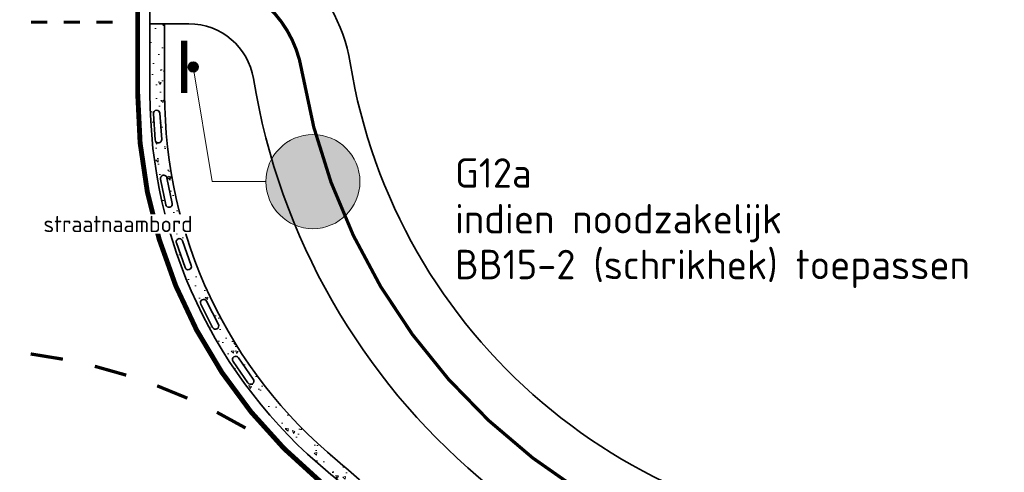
# Model space of a CAD drawing. Header units: metres. Extents: x -699 to 2316, y -1199 to 781.
# Tile 73 of 256: x 762 to 792, y -451 to -437. Entities that reach past the tile are written whole.
import ezdxf

# ---------------------------------------------------------------- set-up
doc = ezdxf.new("R2010")
doc.units = ezdxf.units.M
doc.linetypes.add('VW-1-1_STREEP', pattern=[2, 1, -1])
doc.linetypes.add('VW-270-30_STREEP', pattern=[3, 2.7, -0.3])
doc.layers.add('N-WA-VW-VERKEERSTEKEN_BLAUW', color=7, linetype='Continuous', lineweight=5, true_color=0x005b8c)
doc.layers.add('N-WA-VW-VERKEERSTEKEN_WIT', color=7, linetype='Continuous', lineweight=5, true_color=0xf1f0ea)
for name, color, linetype, lineweight in [('N-WA-VW-VERKEERSTEKEN_BORD-G', 7, 'Continuous', 35), ('N-WE-VH-KANTVERHARDING-G', 210, 'Continuous', 35), ('N-WE-VH-STOOTBAND-G', 7, 'Continuous', 35), ('N-WE-VH-VERHARDING_ASFALT_CONSTRUCTIE-A', 252, 'Continuous', 18), ('N-WE-VH-VERHARDING_BETON-G', 252, 'Continuous', 35), ('N-WE-VW-MARKERING_LANGS_STREEP_11-G', 7, 'VW-1-1_STREEP', 13), ('N-WE-VW-MARKERING_LANGS_STREEP_27030-G', 7, 'VW-270-30_STREEP', 13), ('N-WE-VW-MARKERING_LANGS_STREEP_DOORGETROKKEN_010-G', 7, 'Continuous', 13), ('N-WE-VW-MARKERING_LANGS_STREEP_DOORGETROKKEN_015-G', 7, 'Continuous', 13), ('X-XX-AL-M', 7, 'Continuous', 18), ('X-XX-AL-T18', 10, 'Continuous', 18)]:
    doc.layers.add(name, color=color, linetype=linetype, lineweight=lineweight)
doc.styles.add('NLCS-ISO', font='NLCS-ISO.ttf')
doc.styles.add('NLCS-ISO Standaard', font='NLCS-ISO.ttf')

# ---------------------------------------------------------------- blocks, each defined once
blk = doc.blocks.new('PAAL')
h = blk.add_hatch(color=256)
edge = h.paths.add_edge_path()
edge.add_arc((0, 0), 0.07500000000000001, 0, 360)
at = {"const_width": 0.1, "flags": 128}
blk.add_lwpolyline([(0.4000000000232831, 0.1375000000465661), (-0.3999999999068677, 0.1375000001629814)], dxfattribs=at)
blk.add_circle((0, 0), 0.07500000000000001)
blk = doc.blocks.new('100x10')
at = {"linetype": 'Continuous', "const_width": 0.09999999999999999}
blk.add_lwpolyline([(-0.4999999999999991, 0), (0.5, 0)], dxfattribs=at)
blk = doc.blocks.new('g12A')
at = {"layer": 'N-WA-VW-VERKEERSTEKEN_BLAUW'}
h = blk.add_hatch(color=256, dxfattribs=at)
edge = h.paths.add_edge_path()
edge.add_arc((2.764863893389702e-10, 0.4800000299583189), 0.4418718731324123, 0, 360)
edge = h.paths.add_edge_path(flags=0)
edge.add_line((0.07133211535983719, 0.3507374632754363), (0.08569806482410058, 0.3206364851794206))
edge.add_arc((0.1439608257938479, 0.227577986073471), 0.1097926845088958, 122.0501669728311, 173.654965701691)
edge.add_line((0.03484068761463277, 0.239711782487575), (0.01874000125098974, 0.2396578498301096))
edge.add_line((0.01874000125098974, 0.2396578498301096), (0.07133211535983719, 0.3507374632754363))
h.paths.add_polyline_path([(-0.1022216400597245, 0.3588639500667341), (-0.09913572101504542, 0.3673521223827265), (0.03737177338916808, 0.3673521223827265), (-0.01354741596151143, 0.2598058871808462)], flags=0)
edge = h.paths.add_edge_path(flags=0)
edge.add_arc((0.1439608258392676, 0.2275779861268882), 0.07198901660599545, 200.7712522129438, 454.9338805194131)
edge.add_line((0.1377693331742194, 0.2993002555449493), (0.1840121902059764, 0.2024075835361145))
edge.add_line((0.1840121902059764, 0.2024075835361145), (0.07665082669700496, 0.2020479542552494))
edge = h.paths.add_edge_path(flags=0)
edge.add_line((0.1241772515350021, 0.2400110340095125), (0.1021443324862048, 0.2861766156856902))
edge.add_arc((0.1439608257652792, 0.2275779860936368), 0.0719890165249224, 125.5119851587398, 170.1931474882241)
edge.add_line((0.07302374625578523, 0.2398396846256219), (0.1241772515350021, 0.2400110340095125))
edge = h.paths.add_edge_path(flags=0)
edge.add_line((-0.127300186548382, 0.2898825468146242), (-0.1557746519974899, 0.2115602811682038))
edge.add_line((-0.1557746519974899, 0.2115602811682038), (-0.1913032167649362, 0.2244768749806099))
edge.add_line((-0.1913032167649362, 0.2244768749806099), (-0.1640048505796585, 0.2995641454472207))
edge.add_arc((-0.1633634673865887, 0.227577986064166), 0.07198901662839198, 90.5104811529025, 419.9367764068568)
edge = h.paths.add_edge_path(flags=16)
edge.add_arc((-0.1633634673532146, 0.227577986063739), 0.1097926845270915, -276.7106744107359, 12.078334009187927, ccw=False)
edge.add_line((-0.150533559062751, 0.3366184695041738), (-0.1115855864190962, 0.4437493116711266))
edge.add_line((-0.1115855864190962, 0.4437493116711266), (-0.08527556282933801, 0.4620473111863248))
edge.add_line((-0.08527556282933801, 0.4620473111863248), (-0.02514165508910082, 0.4620473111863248))
edge.add_line((-0.02514165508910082, 0.4620473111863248), (-0.02514165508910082, 0.4242436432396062))
edge.add_line((-0.02514165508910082, 0.4242436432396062), (-0.07342219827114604, 0.4242436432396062))
edge.add_line((-0.07342219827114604, 0.4242436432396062), (-0.08015481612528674, 0.4195612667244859))
edge.add_line((-0.08015481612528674, 0.4195612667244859), (-0.08539200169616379, 0.4051557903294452))
edge.add_line((-0.08539200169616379, 0.4051557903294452), (0.03082698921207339, 0.4051557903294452))
edge.add_line((0.03082698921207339, 0.4051557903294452), (0.03082698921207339, 0.435484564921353))
edge.add_line((0.03082698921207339, 0.435484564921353), (0.1212572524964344, 0.435484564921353))
edge.add_line((0.1212572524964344, 0.435484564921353), (0.1212572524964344, 0.3976808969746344))
edge.add_line((0.1212572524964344, 0.3976808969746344), (0.09355810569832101, 0.3976808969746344))
edge.add_line((0.09355810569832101, 0.3976808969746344), (0.09126317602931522, 0.3928337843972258))
edge.add_line((0.09126317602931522, 0.3928337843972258), (0.1205494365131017, 0.3348455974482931))
edge.add_arc((0.1439608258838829, 0.2275779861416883), 0.1097926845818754, -166.48306365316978, 102.31186368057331, ccw=False)
edge.add_line((0.03720930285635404, 0.2019158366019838), (-0.01231500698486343, 0.2017499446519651))
edge.add_line((-0.01231500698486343, 0.2017499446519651), (-0.0560013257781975, 0.250551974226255))
edge = h.paths.add_edge_path(flags=0)
edge.add_line((-0.1847741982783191, 0.6181774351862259), (-0.1616456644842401, 0.6798243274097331))
edge.add_arc((-0.1633634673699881, 0.6102051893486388), 0.06964032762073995, 88.58655405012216, 252.5646608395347)
edge.add_arc((-0.1634657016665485, 0.6102029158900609), 0.06960759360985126, 252.6443855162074, 410.2965501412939)
edge.add_line((-0.1189993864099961, 0.6637562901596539), (-0.1421480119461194, 0.6020300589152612))
edge.add_arc((-0.1633805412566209, 0.6103164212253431), 0.02279219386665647, 159.8243451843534, 338.68092333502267, ccw=False)
edge = h.paths.add_edge_path(flags=16)
edge.add_line((-0.2290493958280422, 0.722249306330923), (-0.2231880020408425, 0.7025301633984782))
edge.add_arc((-0.1633853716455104, 0.6102074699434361), 0.1099992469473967, 122.933413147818, 356.516282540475)
edge.add_line((-0.05358939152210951, 0.603523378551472), (-0.02661094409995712, 0.5763925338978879))
edge.add_line((-0.02661094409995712, 0.5763925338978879), (0.03882178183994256, 0.5756263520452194))
edge.add_arc((0.1440178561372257, 0.6077343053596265), 0.109986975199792, 196.9732412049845, 325.7313202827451)
edge.add_arc((0.1440297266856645, 0.6077298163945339), 0.1099746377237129, 325.7297707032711, 528.3780169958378)
edge.add_line((0.0363097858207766, 0.6298846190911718), (-0.001219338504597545, 0.6300139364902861))
edge.add_line((-0.001219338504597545, 0.6300139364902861), (0.02285311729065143, 0.678866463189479))
edge.add_line((0.02285311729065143, 0.678866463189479), (-0.03462750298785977, 0.7511687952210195))
edge.add_line((-0.03462750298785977, 0.7511687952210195), (-0.08602489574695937, 0.751633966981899))
edge.add_line((-0.08602489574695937, 0.751633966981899), (-0.08058777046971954, 0.7661262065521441))
edge.add_line((-0.08058777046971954, 0.7661262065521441), (-0.02979513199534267, 0.7656665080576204))
edge.add_line((-0.02979513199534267, 0.7656665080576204), (-0.02938106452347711, 0.8114173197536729))
edge.add_line((-0.02938106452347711, 0.8114173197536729), (-0.08918867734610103, 0.8119586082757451))
edge.add_arc((-0.08559813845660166, 0.7736877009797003), 0.0384389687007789, 95.35974492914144, 160.2664102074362)
edge.add_line((-0.1217796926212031, 0.7866665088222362), (-0.1480434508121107, 0.7191315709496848))
edge.add_arc((-0.1633853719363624, 0.6102074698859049), 0.1099992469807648, 81.98264983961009, 93.65054534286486)
edge.add_line((-0.1703891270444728, 0.7199835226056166), (-0.1771779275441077, 0.7436240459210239))
edge.add_line((-0.1771779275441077, 0.7436240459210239), (-0.2290493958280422, 0.722249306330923))
edge = h.paths.add_edge_path(flags=16)
edge.add_line((0.1998606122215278, 0.7306551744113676), (0.2001298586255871, 0.7604045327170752))
edge.add_line((0.2001298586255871, 0.7604045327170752), (0.05641776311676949, 0.7617051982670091))
edge.add_arc((0.05620445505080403, 0.7527826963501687), 0.008925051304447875, 88.63050470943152, 201.4910732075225)
edge.add_line((0.04789992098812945, 0.7495129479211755), (0.07001343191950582, 0.7123479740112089))
edge.add_arc((0.07510472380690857, 0.7196974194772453), 0.008940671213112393, 235.287910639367, 307.1403180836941)
edge.add_line((0.08050282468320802, 0.7125702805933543), (0.100577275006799, 0.7231812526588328))
edge.add_line((0.100577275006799, 0.7231812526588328), (0.1209031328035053, 0.7292360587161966))
edge.add_line((0.1209031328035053, 0.7292360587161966), (0.1418349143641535, 0.7311077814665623))
edge.add_line((0.1418349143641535, 0.7311077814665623), (0.1998606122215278, 0.7306551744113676))
edge = h.paths.add_edge_path(flags=0)
edge.add_line((0.1442727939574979, 0.5853460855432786), (0.06225347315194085, 0.5860884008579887))
edge.add_arc((0.1439889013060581, 0.6059118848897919), 0.0841049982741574, 193.6328440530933, 467.4521142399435)
edge.add_arc((0.1439522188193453, 0.6079051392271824), 0.08219442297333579, 107.8444319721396, 172.0174188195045)
edge.add_line((0.06255423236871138, 0.6193196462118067), (0.1445735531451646, 0.6185773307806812))
edge.add_arc((0.1398311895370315, 0.6020032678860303), 0.01723918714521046, -75.06958113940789, 74.0324992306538, ccw=False)
at = {"layer": 'N-WA-VW-VERKEERSTEKEN_WIT'}
h = blk.add_hatch(color=256, dxfattribs=at)
h.dxf.hatch_style = 1
edge = h.paths.add_edge_path()
edge.add_arc((0, 0.4799999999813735), 0.48, 0, 360)
at = {"layer": 'N-WA-VW-VERKEERSTEKEN_BLAUW'}
blk.add_circle((0, 0.4799999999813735), 0.48, dxfattribs=at)

msp = doc.modelspace()

# ---------------------------------------------------------------- hatches: boundary and pattern name
at = {"layer": 'N-WE-VH-VERHARDING_ASFALT_CONSTRUCTIE-A'}
h = msp.add_hatch(dxfattribs=at)
h.set_pattern_fill('AR-CONC', color=256, scale=0.005, angle=90.00000000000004, style=0)
h.set_pattern_definition([(140, (175.7537435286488, -47.6544831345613), (0.0796954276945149, 0.9109233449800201), [0.09525, -1.04775]), (85.00000000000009, (175.7537435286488, -47.6544831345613), (-0.9552842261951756, -0.1762171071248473), [0.0762, -0.83820292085]), (190.4514447, (175.7603847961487, -47.57857309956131), (-0.8755887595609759, 0.7347062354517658), [0.080950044, -0.8904512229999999]), (136.1842, (175.4997435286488, -47.6544831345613), (0.210211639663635, 1.35539520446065), [0.142875, -1.571625]), (186.63555761, (175.5172610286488, -47.54153363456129), (-1.237130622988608, 1.187020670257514), [0.1214251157, -1.3356780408]), (81.18415117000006, (175.4997435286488, -47.6544831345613), (-1.237130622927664, 1.187020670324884), [0.11429983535, -1.2572986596]), (111, (175.5632435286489, -47.52748313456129), (0.5113259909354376, 0.7580719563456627), [0.09525, -1.04775]), (56.00000000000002, (175.5632435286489, -47.52748313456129), (-0.9209398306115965, 0.3090101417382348), [0.0762, -0.8382]), (161.451445, (175.6058540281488, -47.4643104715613), (-0.4096138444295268, 1.067082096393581), [0.08095004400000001, -0.8904496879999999]), (127.5, (175.7537435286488, -47.6544831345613), (-0.4227751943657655, 0.01544301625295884), [0, -0.82804, 0, -0.8509000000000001, 0, -0.8413750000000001]), (97.50000000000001, (175.7537435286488, -47.6544831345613), (-0.5009028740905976, 0.3340983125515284), [0, -0.48514, 0, -0.80899, 0, -0.320675]), (57.50000000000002, (175.7537435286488, -47.9376931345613), (0.02864371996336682, 0.677952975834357), [0, -0.3174999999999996, 0, -0.9905999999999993, 0, -1.314449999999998]), (47.50000000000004, (175.7537435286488, -48.06469313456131), (-0.1271324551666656, 0.7406459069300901), [0, -0.41275, 0, -0.65786, 0, -0.93345])])
edge = h.paths.add_edge_path()
edge.add_arc((760.0608989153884, -464.8650900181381), 18.00000000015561, 45.000000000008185, 50.47880364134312, ccw=False)
edge.add_line((772.7888209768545, -452.1371679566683), (773.1070190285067, -451.8189699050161))
edge.add_arc((760.0608989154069, -464.8650900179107), 18.45000000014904, 44.99999999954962, 50.47880364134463)
edge.add_arc((781.060898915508, -439.409245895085), 14.55000000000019, 180, 230.4788036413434, ccw=False)
edge.add_line((766.5108989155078, -439.409245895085), (766.5108989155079, -437.2650900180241))
edge.add_line((766.5108989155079, -437.2650900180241), (766.0608989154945, -437.2650900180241))
edge.add_line((766.0608989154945, -437.2650900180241), (766.0608989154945, -439.4092458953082))
edge.add_arc((781.0608989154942, -439.4092458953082), 14.99999999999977, 179.9999999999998, 230.478803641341)
edge = h.paths.add_edge_path(flags=16)
edge.add_line((766.3674351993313, -440.0026462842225), (766.4214481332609, -440.8008208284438))
edge.add_arc((766.321676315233, -440.8075724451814), 0.1000000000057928, -176.12866354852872, 3.871336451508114, ccw=False)
edge.add_line((766.2219044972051, -440.8143240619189), (766.1678915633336, -440.0161495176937))
edge.add_arc((766.2676633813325, -440.0093979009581), 0.09999999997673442, 3.8713364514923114, 183.8713364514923, ccw=False)
edge = h.paths.add_edge_path(flags=16)
edge.add_line((766.5813389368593, -441.9768017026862), (766.7423928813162, -442.7604225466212))
edge.add_arc((766.6444402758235, -442.7805542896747), 0.1000000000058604, -168.38599064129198, 11.614009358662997, ccw=False)
edge.add_line((766.546487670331, -442.8006860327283), (766.3854337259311, -442.0170651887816))
edge.add_arc((766.4833863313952, -441.9969334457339), 0.09999999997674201, 11.614009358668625, 191.6140093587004, ccw=False)
edge = h.paths.add_edge_path(flags=16)
edge.add_line((767.0592590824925, -443.9041409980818), (767.324417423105, -444.6589198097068))
edge.add_arc((767.2300700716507, -444.69206460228), 0.1000000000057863, -160.64331773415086, 19.356682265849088, ccw=False)
edge.add_line((767.1357227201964, -444.7252093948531), (766.8705643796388, -443.9704305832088))
edge.add_arc((766.9649117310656, -443.9372857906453), 0.09999999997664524, 19.356682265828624, 199.3566822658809, ccw=False)
edge = h.paths.add_edge_path(flags=16)
edge.add_line((767.7924813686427, -445.7495215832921), (768.1569092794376, -446.461695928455))
edge.add_arc((768.0678874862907, -446.5072494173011), 0.1000000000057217, -152.9006448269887, 27.09935517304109, ccw=False)
edge.add_line((767.9788656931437, -446.5528029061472), (767.6144377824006, -445.8406285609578))
edge.add_arc((767.7034595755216, -445.7950750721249), 0.09999999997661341, 27.09935517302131, 207.099355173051, ccw=False)
edge = h.paths.add_edge_path(flags=16)
edge.add_line((768.7676364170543, -447.4792952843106), (769.2246890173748, -448.1358795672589))
edge.add_arc((769.1426159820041, -448.193011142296), 0.1000000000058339, -145.15797191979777, 34.84202808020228, ccw=False)
edge.add_line((769.0605429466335, -448.2501427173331), (768.6034903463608, -447.5935584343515))
edge.add_arc((768.6855633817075, -447.5364268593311), 0.09999999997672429, 34.84202808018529, 214.8420280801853, ccw=False)

# ---------------------------------------------------------------- linework, layer by layer
at = {"layer": 'N-WA-VW-VERKEERSTEKEN_BORD-G', "lineweight": 13}
for p, q in [((767.9679498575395, -442.0934447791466), (767.3842730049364, -438.5841965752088)), ((769.6105681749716, -442.0934447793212), (767.9679498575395, -442.0934447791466))]:
    msp.add_line(p, q, dxfattribs=at)
at = {"layer": 'N-WE-VH-KANTVERHARDING-G'}
msp.add_line((767.0608989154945, -437.2650900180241), (767.2552036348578, -437.2650900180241), dxfattribs=at)
msp.add_lwpolyline([(772.7888209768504, -452.1371679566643, 0.02391034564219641), (771.5154443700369, -450.9800841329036, -0.2238875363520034), (766.0608989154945, -439.4092458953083), (766.0608989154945, -434.5518872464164, 0.02492232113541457), (765.8127584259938, -429.5767012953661), (764.7034608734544, -418.4837257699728, -0.02492232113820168), (763.7108989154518, -398.5829819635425), (763.7108989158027, -367.0862079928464)], format="xyb", dxfattribs=at)
msp.add_lwpolyline([(766.0608989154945, -437.2650900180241), (767.0608989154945, -437.2650900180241)], dxfattribs=at)
for centre, radius, start, end in [((767.2552036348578, -439.2650900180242), 5, 9.316347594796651, 90), ((767.2552036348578, -439.2650900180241), 2, 9.316347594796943, 90), ((789.2728830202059, -435.6531059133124), 17.31198410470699, 189.3163475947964, 270), ((789.2728830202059, -435.6531059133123), 20.31198410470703, 189.3163475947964, 270)]:
    msp.add_arc(centre, radius, start, end, dxfattribs=at)
at = {"layer": 'N-WE-VH-STOOTBAND-G', "flags": 128}
for points in [[(766.3674351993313, -440.0026462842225), (766.4214481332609, -440.8008208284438, -1), (766.2219044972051, -440.8143240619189), (766.1678915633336, -440.0161495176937, -1)], [(766.5813389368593, -441.9768017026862), (766.7423928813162, -442.7604225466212, -1), (766.546487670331, -442.8006860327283), (766.3854337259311, -442.0170651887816, -1)], [(767.0592590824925, -443.9041409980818), (767.324417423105, -444.6589198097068, -1), (767.1357227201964, -444.7252093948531), (766.8705643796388, -443.9704305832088, -1)], [(767.7924813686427, -445.7495215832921), (768.1569092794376, -446.461695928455, -1), (767.9788656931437, -446.5528029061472), (767.6144377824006, -445.8406285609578, -1)], [(768.7676364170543, -447.4792952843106), (769.2246890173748, -448.1358795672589, -1), (769.0605429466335, -448.2501427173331), (768.6034903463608, -447.5935584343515, -1)]]:
    msp.add_lwpolyline(points, format="xyb", close=True, dxfattribs=at)
at = {"layer": 'N-WE-VH-VERHARDING_BETON-G'}
msp.add_line((766.5108989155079, -439.4092458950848), (766.5108989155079, -437.2650900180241), dxfattribs=at)
msp.add_lwpolyline([(766.5108989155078, -439.4092458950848, 0.2238875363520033), (771.8018080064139, -450.6329589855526, -0.02391034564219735), (773.1070190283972, -451.8189699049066)], format="xyb", dxfattribs=at)
at = {"layer": 'N-WE-VW-MARKERING_LANGS_STREEP_11-G', "linetype": 'Continuous', "const_width": 0.09999999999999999}
for points in [[(763.3953703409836, -447.5257186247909), (762.4084098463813, -447.3647559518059)], [(765.334584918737, -448.0139554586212), (764.3721544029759, -447.7424273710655)], [(767.2061569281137, -448.7183322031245), (766.2806009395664, -448.3397214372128)], [(768.986080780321, -449.6298142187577), (768.1092708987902, -449.1489769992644)]]:
    msp.add_lwpolyline(points, dxfattribs=at)
at = {"layer": 'N-WE-VW-MARKERING_LANGS_STREEP_27030-G', "ltscale": 2, "const_width": 0.1, "flags": 128}
msp.add_lwpolyline([(789.2728830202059, -454.4650900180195, -0.367352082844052), (770.7090371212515, -438.6984911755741, 0.3673520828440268), (767.2552036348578, -435.7650900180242), (766.0608989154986, -435.7650900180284)], format="xyb", dxfattribs=at)
at = {"layer": 'N-WE-VW-MARKERING_LANGS_STREEP_DOORGETROKKEN_010-G', "const_width": 0.1}
for points in [[(762.9231150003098, -437.2150900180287), (762.4231150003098, -437.2150900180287)], [(763.9231150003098, -437.2150900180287), (763.4231150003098, -437.2150900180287)], [(764.9231150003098, -437.2150900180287), (764.4231150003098, -437.2150900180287)]]:
    msp.add_lwpolyline(points, dxfattribs=at)
at = {"layer": 'N-WE-VW-MARKERING_LANGS_STREEP_DOORGETROKKEN_015-G', "const_width": 0.15}
msp.add_lwpolyline([(772.5236559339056, -452.4023329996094, 0.02391034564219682), (771.2768080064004, -451.2693550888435, -0.223887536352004), (765.6858989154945, -439.4092458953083), (765.6858989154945, -434.5518872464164, 0.02492232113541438), (765.4396194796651, -429.6140151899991), (764.0784608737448, -416.0024291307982, -0.02492232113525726), (763.0858989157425, -396.1016853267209), (763.0858989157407, -393.1016853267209)], format="xyb", dxfattribs=at)

# ---------------------------------------------------------------- block references
at = {"xscale": 3, "yscale": 3, "zscale": 3, "rotation": 270}
msp.add_blockref('g12A', (769.6105681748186, -442.0934447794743), dxfattribs=at)
at = {"layer": 'N-WA-VW-VERKEERSTEKEN_BORD-G', "lineweight": 13, "xscale": 2, "yscale": 2, "zscale": 2, "rotation": 90}
msp.add_blockref('PAAL', (767.3842730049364, -438.5841965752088), dxfattribs=at)
at = {"layer": 'N-WE-VW-MARKERING_LANGS_STREEP_11-G'}
for p, rotation in [((762.9018900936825, -447.4452372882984), 170.7372223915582), ((764.8533696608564, -447.8781914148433), 164.2447827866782), ((766.7433789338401, -448.5290268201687), 157.7523431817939), ((768.5476758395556, -449.389395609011), 151.259903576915)]:
    msp.add_blockref('100x10', p, dxfattribs=dict(at, rotation=rotation))

# ---------------------------------------------------------------- texts
at = {"layer": 'X-XX-AL-T18', "style": 'NLCS-ISO'}
for s, p in [('G12a', (775.3999560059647, -442.2790439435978)), ('indien noodzakelijk', (775.3999560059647, -443.6790439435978)), ('BB15-2 (schrikhek) toepassen', (775.3999560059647, -445.0790439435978))]:
    msp.add_text(s, height=0.9, dxfattribs=at).set_placement(p)

# ---------------------------------------------------------------- next in the draw order: texts
at = {"layer": 'X-XX-AL-M', "insert": (767.3662035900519, -443.6392793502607), "char_height": 0.5, "attachment_point": 9, "style": 'NLCS-ISO Standaard', "bg_fill": 3, "box_fill_scale": 1.1, "bg_fill_color": 256, "bg_fill_transparency": 0}
msp.add_mtext('straatnaambord', dxfattribs=at)

doc.saveas('drawing.dxf')
